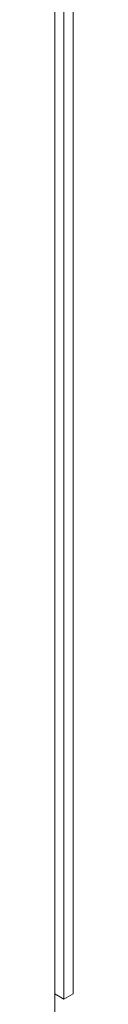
# Model space of a CAD drawing. Header units: metres. Extents: x 6.5 to 21.8, y 0.9 to 11.2.
# Tile 41 of 112: x 18.78686 to 18.79393, y 3.98918 to 4.37295. Entities that reach past the tile are written whole.
import ezdxf

# ---------------------------------------------------------------- set-up
doc = ezdxf.new("R2010")
doc.units = ezdxf.units.M
doc.layers.add('I-WALL', color=7, linetype='Continuous', lineweight=5)

msp = doc.modelspace()

# ---------------------------------------------------------------- linework, layer by layer
at = {"layer": 'I-WALL'}
for p, q in [((18.78686, 3.9851), (18.78686, 6.00442)), ((18.79393, 4.48316), (18.79393, 3.99326)), ((18.79039, 3.99122), (18.79039, 4.48112)), ((18.78686, 3.99326), (18.79039, 3.99122)), ((18.79393, 3.99326), (18.79039, 3.99122))]:
    msp.add_line(p, q, dxfattribs=at)

doc.saveas('drawing.dxf')
